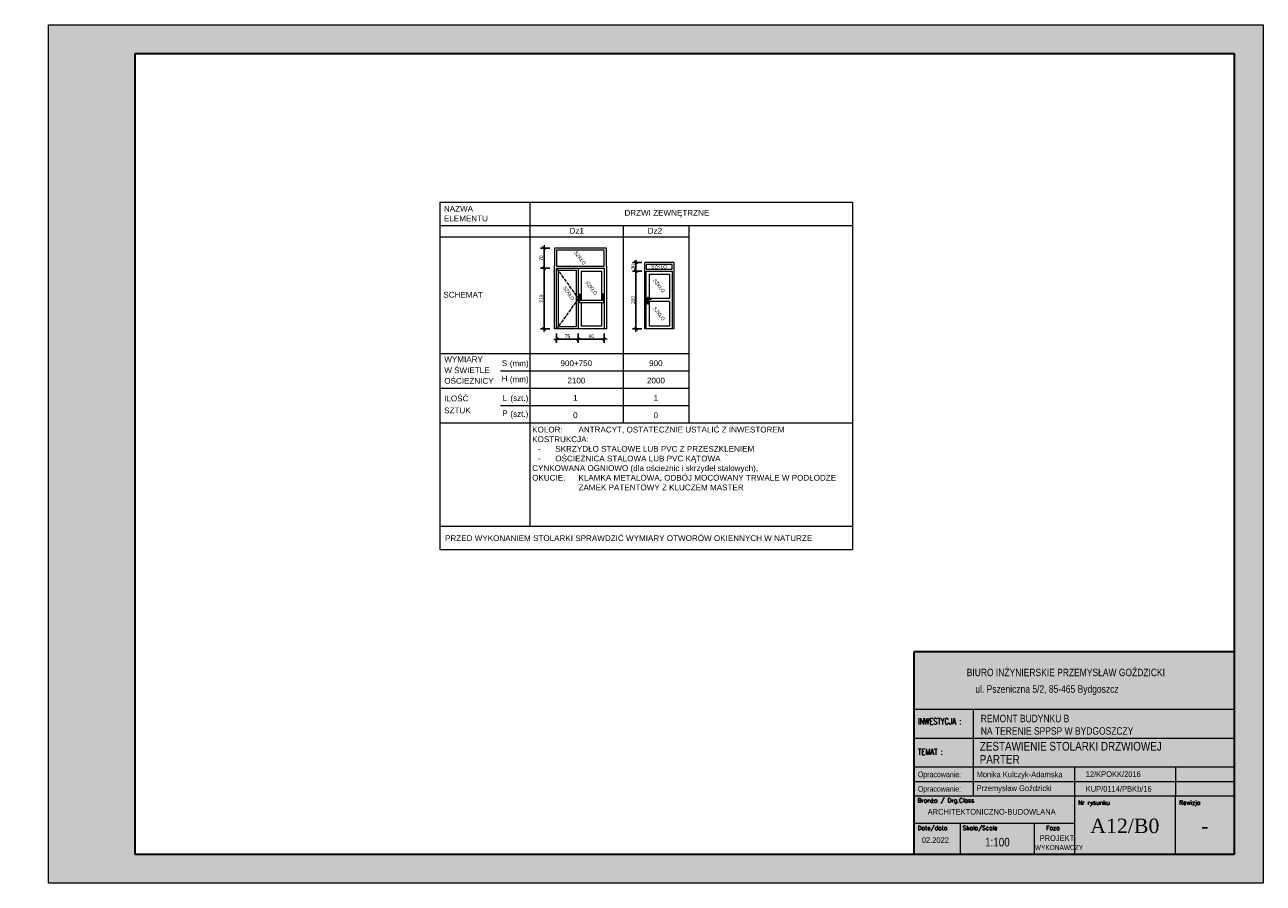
# Model space of a CAD drawing. Header units: millimetres. Extents: x 27490 to 108194, y -40520 to 41185.
# Tile 56 of 65: x 70785 to 75067, y -34679 to -31709. Entities that reach past the tile are written whole.
import ezdxf
from ezdxf.enums import TextEntityAlignment as Align

# ---------------------------------------------------------------- set-up
doc = ezdxf.new("R2010")
doc.units = ezdxf.units.MM
doc.linetypes.add('ACAD_ISO02W100', pattern=[15, 12, -3])
doc.layers.get('0').update_dxf_attribs({"lineweight": 18})
doc.layers.get('Defpoints').update_dxf_attribs({"lineweight": 18})
for name, color, linetype, lineweight in [('Cienka', 7, 'Continuous', 18), ('Niewidoczne', 160, 'ACAD_ISO02W100', 18), ('PG_WIDOKOWE_CIENKIE', 1, 'Continuous', 18), ('PG_WYMIARY', 1, 'Continuous', 18), ('Przekrojowa', 60, 'Continuous', 18), ('TABC', 1, 'Continuous', 18), ('TABELKA', 7, 'Continuous', 18), ('tekst', 80, 'Continuous', 18)]:
    doc.layers.add(name, color=color, linetype=linetype, lineweight=lineweight)
doc.styles.add('BIKTS', font='bikromsw.shx', dxfattribs={"width": 0.85})
doc.styles.add('BIKWYM', font='BIKROMSW.SHX', dxfattribs={"width": 0.8})
doc.styles.add('ROMANC', font='times.ttf', dxfattribs={"height": 20})
doc.styles.add('ROMANS', font='bikromsw.shx', dxfattribs={"width": 0.8})
doc.styles.add('SIMPLEX', font='SIMPLEX')
doc.styles.get("Standard").update_dxf_attribs({"font": 'arial.ttf'})
doc.dimstyles.new('BA_KR_50', dxfattribs={"dimscale": 0.5, "dimtxt": 25, "dimasz": 1.666667, "dimexe": 24, "dimexo": 0, "dimgap": 0, "dimtad": 0, "dimdec": 1, "dimrnd": 0.5, "dimzin": 9, "dimdsep": 46, "dimtxsty": 'BIKWYM', "dimblk": 'WYM-KR', "dimcen": 0, "dimdle": 20, "dimclrd": 256, "dimclre": 256, "dimclrt": 7, "dimadec": 0, "dimazin": 0, "dimtfac": 0.033333, "dimtdec": 1, "dimtmove": 0, "dimatfit": 3, "dimldrblk": 'WYM-KR', "dimfxl": 40, "dimfxlon": 1, "dimtvp": 0.8, "dimtolj": 1, "dimarcsym": 0})

# ---------------------------------------------------------------- blocks, each defined once
blk = doc.blocks.new('A$C44d5f34b')
at = {"true_color": 0xffffff}
h = blk.add_hatch(color=7, dxfattribs=at)
h.dxf.hatch_style = 1
h.paths.add_polyline_path([(4200, 2970), (0, 2970), (0, 0), (4200, 0)])
h.paths.add_polyline_path([(300, 2870), (4100, 2870), (4100, 100), (300, 100)], flags=16)
at = {"layer": 'Cienka', "color": 1}
for p, q in [((0, 2970), (4200, 2970)), ((0, 0), (0, 2970)), ((4200, 2970), (4200, 0)), ((4200, 0), (0, 0))]:
    blk.add_line(p, q, dxfattribs=at)
at = {"layer": 'Przekrojowa', "color": 18, "lineweight": 30, "true_color": 0x000000}
for p, q in [((300, 100), (300, 2870)), ((300, 2870), (4100, 2870)), ((4100, 2870), (4100, 100)), ((4100, 100), (300, 100))]:
    blk.add_line(p, q, dxfattribs=at)
blk = doc.blocks.new('A$C38c5ed0e')
at = {"true_color": 0xffffff}
h = blk.add_hatch(color=7, dxfattribs=at)
h.dxf.hatch_style = 1
h.paths.add_polyline_path([(1107.2, 702), (0, 702), (0, 0), (1107.2, 0)])
at = {"layer": 'Przekrojowa', "color": 18, "lineweight": 30, "true_color": 0x000000}
for p, q in [((0, 0), (0, 702)), ((0, 702), (1107.2, 702))]:
    blk.add_line(p, q, dxfattribs=at)
blk = doc.blocks.new('TAB-SP')
at = {"color": 18, "true_color": 0x000000}
for p, q in [((-5536, 0), (-5536, 3510)), ((-5536, 3510), (0, 3510)), ((0, 3510), (0, 0)), ((-4506, 2008), (-4506, 2508)), ((-5536, 2008), (0, 2008)), ((-4506, 1014), (-4506, 2025)), ((-2760, 1508), (-2760, 531)), ((-1014, 1508), (-1014, 1008)), ((-5520, 1258), (0, 1258)), ((0, 1008), (-5536, 1008)), ((-4506, 1008), (-4506, 1014)), ((-1014, 0), (-1014, 1008)), ((-5536, 0), (0, 0))]:
    blk.add_line(p, q, dxfattribs=at)
at = {"color": 18, "linetype": 'Continuous', "true_color": 0x000000}
for p, q in [((0, 2508), (-5536, 2508)), ((0, 1508), (-5536, 1508)), ((-2760, 531), (-5536, 531)), ((-4733, 0), (-4733, 531)), ((-3457, 0), (-3457, 531)), ((-2760, 531), (-2760, 0))]:
    blk.add_line(p, q, dxfattribs=at)
at = {"color": 18, "true_color": 0x000000, "style": 'ROMANS', "width": 0.711769}
for p, p2 in [((-5470, 1333), (-4691, 1333)), ((-5470, 1083), (-4691, 1083))]:
    blk.add_text('Opracowanie: ', height=100, dxfattribs=at).set_placement(p, p2, align=Align.FIT)
at = {"color": 18, "true_color": 0x000000, "style": 'BIKTS', "width": 0.85}
for tag, p, height in [('TEMAT1', (-4383, 1811), 150), ('TEMAT2', (-4383, 1591), 150), ('PROJEKTOWAł1', (-4383, 1336), 100), ('UPR.NR1', (-2569, 1341), 100), ('PROJEKTOWAŁ2', (-4383, 1086), 100), ('UPR.NR2', (-2569, 1091), 100), ('BRANżA', (-4783, 686), 100), ('DATA', (-5403, 196), 100), ('SKALA', (-4363, 136), 150), ('FAZA', (-3199, 242), 100), ('UPR.NR4', (-3378, 73), 100)]:
    blk.add_attdef(tag, p, '', height=height, dxfattribs=at)
at = {"color": 18, "true_color": 0x000000, "style": 'ROMANC'}
for tag, p in [('NR', (-2075, 368)), ('REWIZJA', (-508, 368))]:
    blk.add_attdef(tag, text='', height=250, dxfattribs=at).set_placement(p, align=Align.CENTER)
at = {"layer": 'TABC', "color": 18, "linetype": 'Continuous', "true_color": 0x000000, "style": 'SIMPLEX'}
for s, p in [('Branża / Drg.Class', (-5478, 896)), ('Nr rysunku', (-2700, 859)), ('Rewizja', (-954, 859)), ('Date/data', (-5475, 418)), ('Skala/Scale', (-4696, 418)), ('Faza', (-3252, 421))]:
    blk.add_text(s, height=74.6, dxfattribs=at).set_placement(p)
at = {"layer": 'TABELKA', "color": 18, "true_color": 0x000000}
for s, height, style, width, p in [('BIURO INŻYNIERSKIE PRZEMYSŁAW GOŹDZICKI', 128.93, 'BIKTS', 0.85, (-4626, 3082)), ('ul. Pszeniczna 5/2, 85-465 Bydgoszcz', 128.93, 'BIKTS', 0.85, (-4477, 2795)), ('INWESTYCJA :', 105.6, 'SIMPLEX', 0.8, (-5470, 2248)), ('REMONT BUDYNKU B', 128.93, 'BIKTS', 0.85, (-4383, 2285)), ('NA TERENIE SPPSP W BYDGOSZCZY', 128.93, 'BIKTS', 0.85, (-4383, 2070)), ('TEMAT :', 105.6, 'SIMPLEX', 0.8, (-5470, 1721))]:
    blk.add_text(s, height=height, dxfattribs=dict(at, style=style, width=width)).set_placement(p)
blk = doc.blocks.new('WYM-KR')
at = {"linetype": 'ByBlock'}
blk.add_line((11.52, 0), (-11.52, 0), dxfattribs=at)
at = {"color": 7, "linetype": 'ByBlock'}
blk.add_line((6.24, 6.24), (-6.24, -6.24), dxfattribs=at)
blk = doc.blocks.new('*D890')
at = {"layer": 'Defpoints', "color": 0, "transparency": 16777216}
for p in [(72624.2, -32761.5), (72699.2, -32761.5), (72699.2, -32797)]:
    blk.add_point(p, dxfattribs=at)
at = {"layer": 'PG_WYMIARY', "lineweight": -2, "transparency": 16777216}
for p, q in [((72624.2, -32777), (72624.2, -32809)), ((72625.1, -32797), (72698.4, -32797)), ((72699.2, -32777), (72699.2, -32809))]:
    blk.add_line(p, q, dxfattribs=at)
at = {"layer": 'PG_WYMIARY', "lineweight": -2, "transparency": 16777216, "xscale": 0.8333333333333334, "yscale": 0.8333333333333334, "zscale": 0.8333333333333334, "rotation": 180}
blk.add_blockref('WYM-KR', (72624.2, -32797), dxfattribs=at)
at = {"layer": 'PG_WYMIARY', "lineweight": -2, "transparency": 16777216, "xscale": 0.8333333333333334, "yscale": 0.8333333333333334, "zscale": 0.8333333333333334}
blk.add_blockref('WYM-KR', (72699.2, -32797), dxfattribs=at)
at = {"layer": 'PG_WYMIARY', "color": 7, "transparency": 16777216, "insert": (72661.7, -32787), "char_height": 12.5, "attachment_point": 5, "style": 'BIKWYM'}
blk.add_mtext('\\A1;75', dxfattribs=at)
blk = doc.blocks.new('*D891')
at = {"layer": 'Defpoints', "color": 0, "transparency": 16777216}
for p in [(72624.2, -32551.5), (72580.8, -32761.5), (72617.2, -32761.5)]:
    blk.add_point(p, dxfattribs=at)
at = {"layer": 'PG_WYMIARY', "lineweight": -2, "transparency": 16777216}
for p, q in [((72600.8, -32551.5), (72568.8, -32551.5)), ((72580.8, -32552.4), (72580.8, -32760.7)), ((72600.8, -32761.5), (72568.8, -32761.5))]:
    blk.add_line(p, q, dxfattribs=at)
at = {"layer": 'PG_WYMIARY', "lineweight": -2, "transparency": 16777216, "xscale": 0.8333333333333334, "yscale": 0.8333333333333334, "zscale": 0.8333333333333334}
for p, rotation in [((72580.8, -32551.5), 90), ((72580.8, -32761.5), 270)]:
    blk.add_blockref('WYM-KR', p, dxfattribs=dict(at, rotation=rotation))
at = {"layer": 'PG_WYMIARY', "color": 7, "transparency": 16777216, "insert": (72570.8, -32656.5), "char_height": 12.5, "attachment_point": 5, "rotation": 90, "style": 'BIKWYM'}
blk.add_mtext('\\A1;210', dxfattribs=at)
blk = doc.blocks.new('*D892')
at = {"layer": 'Defpoints', "color": 0, "transparency": 16777216}
for p in [(72699.2, -32761.5), (72789.2, -32761.5), (72789.2, -32797)]:
    blk.add_point(p, dxfattribs=at)
at = {"layer": 'PG_WYMIARY', "lineweight": -2, "transparency": 16777216}
for p, q in [((72699.2, -32777), (72699.2, -32809)), ((72700.1, -32797), (72788.4, -32797)), ((72789.2, -32777), (72789.2, -32809))]:
    blk.add_line(p, q, dxfattribs=at)
at = {"layer": 'PG_WYMIARY', "lineweight": -2, "transparency": 16777216, "xscale": 0.8333333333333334, "yscale": 0.8333333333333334, "zscale": 0.8333333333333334, "rotation": 180}
blk.add_blockref('WYM-KR', (72699.2, -32797), dxfattribs=at)
at = {"layer": 'PG_WYMIARY', "lineweight": -2, "transparency": 16777216, "xscale": 0.8333333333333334, "yscale": 0.8333333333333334, "zscale": 0.8333333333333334}
blk.add_blockref('WYM-KR', (72789.2, -32797), dxfattribs=at)
at = {"layer": 'PG_WYMIARY', "color": 7, "transparency": 16777216, "insert": (72744.2, -32787), "char_height": 12.5, "attachment_point": 5, "style": 'BIKWYM'}
blk.add_mtext('\\A1;90', dxfattribs=at)
blk = doc.blocks.new('*D893')
at = {"layer": 'Defpoints', "color": 0, "transparency": 16777216}
for p in [(72580.8, -32481.5), (72617.2, -32481.5), (72624.2, -32551.5)]:
    blk.add_point(p, dxfattribs=at)
at = {"layer": 'PG_WYMIARY', "lineweight": -2, "transparency": 16777216}
for p, q in [((72600.8, -32481.5), (72568.8, -32481.5)), ((72580.8, -32550.7), (72580.8, -32482.4)), ((72600.8, -32551.5), (72568.8, -32551.5))]:
    blk.add_line(p, q, dxfattribs=at)
at = {"layer": 'PG_WYMIARY', "lineweight": -2, "transparency": 16777216, "xscale": 0.8333333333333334, "yscale": 0.8333333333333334, "zscale": 0.8333333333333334}
for p, rotation in [((72580.8, -32481.5), 90), ((72580.8, -32551.5), 270)]:
    blk.add_blockref('WYM-KR', p, dxfattribs=dict(at, rotation=rotation))
at = {"layer": 'PG_WYMIARY', "color": 7, "transparency": 16777216, "insert": (72570.8, -32516.5), "char_height": 12.5, "attachment_point": 5, "rotation": 90, "style": 'BIKWYM'}
blk.add_mtext('\\A1;70', dxfattribs=at)
blk = doc.blocks.new('*D894')
at = {"layer": 'Defpoints', "color": 0, "transparency": 16777216}
for p in [(72898.6, -32561.5), (72934.3, -32561.5), (72928.8, -32761.5)]:
    blk.add_point(p, dxfattribs=at)
at = {"layer": 'PG_WYMIARY', "lineweight": -2, "transparency": 16777216}
for p, q in [((72918.6, -32561.5), (72886.6, -32561.5)), ((72898.6, -32760.7), (72898.6, -32562.4)), ((72918.6, -32761.5), (72886.6, -32761.5))]:
    blk.add_line(p, q, dxfattribs=at)
at = {"layer": 'PG_WYMIARY', "lineweight": -2, "transparency": 16777216, "xscale": 0.8333333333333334, "yscale": 0.8333333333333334, "zscale": 0.8333333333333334}
for p, rotation in [((72898.6, -32561.5), 90), ((72898.6, -32761.5), 270)]:
    blk.add_blockref('WYM-KR', p, dxfattribs=dict(at, rotation=rotation))
at = {"layer": 'PG_WYMIARY', "color": 7, "transparency": 16777216, "insert": (72888.6, -32661.5), "char_height": 12.5, "attachment_point": 5, "rotation": 90, "style": 'BIKWYM'}
blk.add_mtext('\\A1;200', dxfattribs=at)
blk = doc.blocks.new('*D895')
at = {"layer": 'Defpoints', "color": 0, "transparency": 16777216}
for p in [(72898.6, -32531.5), (72928.8, -32531.5), (72934.3, -32561.5)]:
    blk.add_point(p, dxfattribs=at)
at = {"layer": 'PG_WYMIARY', "lineweight": -2, "transparency": 16777216}
for p, q in [((72918.6, -32531.5), (72886.6, -32531.5)), ((72898.6, -32560.7), (72898.6, -32532.4)), ((72918.6, -32561.5), (72886.6, -32561.5))]:
    blk.add_line(p, q, dxfattribs=at)
at = {"layer": 'PG_WYMIARY', "lineweight": -2, "transparency": 16777216, "xscale": 0.8333333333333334, "yscale": 0.8333333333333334, "zscale": 0.8333333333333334}
for p, rotation in [((72898.6, -32531.5), 90), ((72898.6, -32561.5), 270)]:
    blk.add_blockref('WYM-KR', p, dxfattribs=dict(at, rotation=rotation))
at = {"layer": 'PG_WYMIARY', "color": 7, "transparency": 16777216, "insert": (72888.6, -32546.5), "char_height": 12.5, "attachment_point": 5, "rotation": 90, "style": 'BIKWYM'}
blk.add_mtext('\\A1;30', dxfattribs=at)

msp = doc.modelspace()

# ---------------------------------------------------------------- linework, layer by layer
at = {"layer": 'Cienka', "color": 7}
for p, q in [((72220.86, -32323.3), (73647.32, -32323.3)), ((72220.86, -32323.3), (72220.86, -33523.98)), ((72531.67, -32323.3), (72531.67, -33443.98)), ((73647.32, -32323.3), (73647.32, -33523.98)), ((72220.86, -32403.3), (72531.67, -32403.3)), ((72531.67, -32403.3), (73647.32, -32403.3)), ((72854.2, -32403.3), (72854.2, -33086.11)), ((73080.88, -32403.3), (73080.88, -33086.11)), ((72220.86, -32443.3), (72531.67, -32443.3)), ((72531.67, -32443.3), (72854.2, -32443.3)), ((72854.2, -32443.3), (73080.88, -32443.3)), ((72220.86, -32846.11), (72531.67, -32846.11)), ((72531.67, -32846.11), (72854.2, -32846.11)), ((72854.2, -32846.11), (73080.88, -32846.11)), ((72429.86, -32906.11), (72531.67, -32906.11)), ((72531.67, -32906.11), (72854.2, -32906.11)), ((72854.2, -32906.11), (73080.88, -32906.11)), ((72220.86, -32966.11), (72531.67, -32966.11)), ((72531.67, -32966.11), (72854.2, -32966.11)), ((72854.2, -32966.11), (73080.88, -32966.11)), ((72429.86, -33026.11), (72531.67, -33026.11)), ((72531.67, -33026.11), (72854.2, -33026.11)), ((72854.2, -33026.11), (73080.88, -33026.11)), ((72220.86, -33086.11), (73647.32, -33086.11)), ((72220.86, -33443.98), (73647.32, -33443.98)), ((72220.86, -33523.98), (73647.32, -33523.98))]:
    msp.add_line(p, q, dxfattribs=at)
at = {"layer": 'Cienka', "color": 7, "lineweight": 0}
for p, q in [((72928.8, -32761.52), (72928.8, -32531.52)), ((73029.8, -32531.52), (73029.8, -32761.52)), ((72617.22, -32761.52), (72617.22, -32544.52)), ((72624.22, -32544.52), (72789.22, -32544.52)), ((72624.22, -32761.52), (72624.22, -32551.52)), ((72624.22, -32551.52), (72789.22, -32551.52)), ((72631.22, -32754.52), (72631.22, -32558.52)), ((72631.22, -32558.52), (72692.22, -32558.52)), ((72692.22, -32558.52), (72692.22, -32754.52)), ((72699.22, -32551.52), (72699.22, -32761.52)), ((72709.22, -32561.52), (72779.22, -32561.52)), ((72709.22, -32561.52), (72709.22, -32657.52)), ((72779.22, -32561.52), (72779.22, -32657.52)), ((72789.22, -32551.52), (72789.22, -32761.52)), ((72796.22, -32544.52), (72796.22, -32761.52)), ((72934.3, -32761.52), (72934.3, -32561.52)), ((72934.3, -32561.52), (73024.3, -32561.52)), ((72944.3, -32571.52), (73014.3, -32571.52)), ((72944.3, -32571.52), (72944.3, -32656.52)), ((73014.3, -32571.52), (73014.3, -32656.52)), ((73024.3, -32561.52), (73024.3, -32761.52)), ((72702.38, -32641.36), (72702.38, -32671.53)), ((72702.38, -32641.36), (72706.38, -32641.36)), ((72786.35, -32663.53), (72702.38, -32663.53)), ((72786.35, -32671.53), (72702.38, -32671.53)), ((72706.38, -32641.36), (72706.38, -32663.53)), ((72709.22, -32657.52), (72709.22, -32663.53)), ((72709.22, -32671.53), (72709.22, -32751.52)), ((72779.22, -32657.52), (72779.22, -32663.53)), ((72779.22, -32671.53), (72779.22, -32751.52)), ((72782.35, -32641.36), (72782.35, -32663.53)), ((72786.35, -32641.36), (72782.35, -32641.36)), ((72786.35, -32641.36), (72786.35, -32671.53)), ((72938, -32654.07), (72938, -32673.27)), ((72938.2, -32673.27), (72938.2, -32654.07)), ((72938.8, -32667.32), (72938.8, -32669.02)), ((72939.3, -32669.07), (72939.3, -32667.81)), ((72940.3, -32669.07), (72940.3, -32667.81)), ((72940.8, -32667.32), (72940.8, -32669.02)), ((72941.4, -32654.07), (72941.4, -32658.95)), ((72941.4, -32660.41), (72941.4, -32673.27)), ((72941.6, -32654.07), (72941.6, -32658.92)), ((72941.6, -32660.36), (72941.6, -32673.27)), ((73014.3, -32656.52), (72944.3, -32656.52)), ((72944.3, -32666.52), (72944.3, -32751.52)), ((73014.3, -32666.52), (72944.3, -32666.52)), ((73014.3, -32666.52), (73014.3, -32751.52)), ((72692.22, -32754.52), (72631.22, -32754.52)), ((72779.22, -32751.52), (72709.22, -32751.52)), ((73014.3, -32751.52), (72944.3, -32751.52)), ((72796.22, -32761.52), (72617.22, -32761.52)), ((73029.8, -32761.52), (72928.8, -32761.52))]:
    msp.add_line(p, q, dxfattribs=at)
for points in [[(72796.22, -32544.52), (72796.22, -32481.52), (72617.22, -32481.52), (72617.22, -32544.52)], [(73029.8, -32531.52), (73029.8, -32531.52), (72928.8, -32531.52), (72928.8, -32531.52)], [(72934.3, -32561.52), (73024.3, -32561.52)]]:
    msp.add_lwpolyline(points, dxfattribs=at)
for points in [[(72624.22, -32544.52), (72789.22, -32544.52), (72789.22, -32488.52), (72624.22, -32488.52)], [(72934.3, -32554.52), (73024.3, -32554.52), (73024.3, -32538.52), (72934.3, -32538.52)]]:
    msp.add_lwpolyline(points, close=True, dxfattribs=at)
for centre, radius in [((72939.8, -32660.12), 1), ((72939.8, -32653.37), 0.3), ((72939.8, -32673.97), 0.3)]:
    msp.add_circle(centre, radius, dxfattribs=at)
for centre, radius, start, end in [((72939.8, -32654.07), 1.8, 0, 180), ((72939.8, -32654.07), 1.6, 0, 180), ((72939.8, -32667.32), 1, 0, 180), ((72939.8, -32669.02), 1, 180, 0), ((72939.8, -32660.12), 0.85, 90, 311.71105), ((72939.8, -32667.12), 0.85, 306.03188, 233.96812), ((72939.8, -32669.07), 0.5, 180, 0), ((72944.6, -32679.41), 20.7, 71.11883, 103.40488), ((72946.34, -32677.29), 17.59, 73.63501, 109.86977), ((72951.16, -32660.12), 0.332, 295.21794, 64.78206), ((72939.8, -32673.27), 1.8, 180, 0), ((72939.8, -32673.27), 1.6, 180, 0)]:
    msp.add_arc(centre, radius, start, end, dxfattribs=at)
at = {"layer": 'Niewidoczne', "color": 7}
for p, q in [((72624.22, -32551.52), (72699.22, -32656.52)), ((72699.22, -32656.52), (72624.22, -32761.52))]:
    msp.add_line(p, q, dxfattribs=at)

# ---------------------------------------------------------------- block references
at = {"color": 18, "true_color": 0x000000}
ref = msp.add_blockref('TAB-SP', (74967.46, -34579.16), dxfattribs=dict(at, xscale=0.1999999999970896, yscale=0.1999999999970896, zscale=0.1999999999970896))
ref.add_attrib('TEMAT1', 'ZESTAWIENIE STOLARKI DRZWIOWEJ', (74087.52, -34220.19), dxfattribs={"color": 250, "height": 30, "style": 'BIKTS', "width": 0.85})
ref.add_attrib('TEMAT2', 'PARTER', (74087.13, -34265.59), dxfattribs={"color": 250, "height": 30, "style": 'BIKTS', "width": 0.85})
ref.add_attrib('PROJEKTOWAł1', 'Przemysław Goździcki', (74076.25, -34360.46), dxfattribs={"color": 250, "height": 20, "style": 'BIKTS', "width": 0.85})
ref.add_attrib('UPR.NR1', 'KUP/0114/PBKb/16', (74453.72, -34362.48), dxfattribs={"color": 250, "height": 20, "style": 'BIKTS', "width": 0.85})
ref.add_attrib('PROJEKTOWAł2', 'Monika Kulczyk-Adamska', (74076.25, -34312.62), dxfattribs={"color": 250, "height": 20, "style": 'BIKTS', "width": 0.85})
ref.add_attrib('UPR.NR2', '12/KPOKK/2016', (74453.72, -34311.68), dxfattribs={"color": 250, "height": 20, "style": 'BIKTS', "width": 0.85})
ref.add_attrib('UPR.NR4', 'WYKONAWCZY', (74277.85, -34564.48), dxfattribs={"color": 250, "height": 18, "style": 'BIKTS', "width": 0.75})
ref.add_attrib('BRANżA', 'ARCHITEKTONICZNO-BUDOWLANA', (73907.24, -34441.9), dxfattribs={"color": 250, "height": 20, "style": 'BIKTS', "width": 0.85})
ref.add_attrib('DATA', '02.2022', (73886.82, -34539.9), dxfattribs={"color": 250, "height": 20, "style": 'BIKTS', "width": 0.85})
ref.add_attrib('SKALA', '1:100', (74105.64, -34551.9), dxfattribs={"color": 250, "height": 30, "style": 'BIKTS', "width": 0.85})
ref.add_attrib('FAZA', 'PROJEKT ', (74294.42, -34533.09), dxfattribs={"color": 250, "height": 20, "style": 'BIKTS', "width": 0.85})
ref.add_attrib('NR', 'A12/B0', dxfattribs={"color": 250, "height": 50, "style": 'ROMANC'}).set_placement((74588.85, -34505.61), align=Align.CENTER)
ref.add_attrib('REWIZJA', '-', dxfattribs={"color": 250, "height": 50, "style": 'ROMANC'}).set_placement((74865.76, -34505.61), align=Align.CENTER)
at = {"layer": 'PG_WIDOKOWE_CIENKIE', "color": 6, "lineweight": 30}
for name, p in [('A$C44d5f34b', (70867.46, -34679.16)), ('A$C38c5ed0e', (73860.24, -34579.16))]:
    msp.add_blockref(name, p, dxfattribs=at)

# ---------------------------------------------------------------- texts
at = {"layer": 'Cienka', "color": 7, "lineweight": 0, "char_height": 12.5, "attachment_point": 5, "style": 'BIKWYM'}
for insert, rotation in [((72705.22, -32515.82), 306.67435), ((72978.48, -32611.82), 306.67435), ((72666.06, -32638.21), 304.48004), ((72744.56, -32619.97), 306.67435), ((72978.48, -32708.84), 306.67435)]:
    msp.add_mtext('\\A1;SZKŁO', dxfattribs=dict(at, insert=insert, rotation=rotation))
at = {"layer": 'Cienka', "color": 7, "lineweight": 0, "insert": (72978.48, -32546.17), "char_height": 12.5, "attachment_point": 5, "style": 'BIKWYM'}
msp.add_mtext('\\A1;SZKŁO', dxfattribs=at)
at = {"layer": 'Cienka', "color": 7, "char_height": 21, "width": 933.772, "attachment_point": 1}
for insert in [(63676.15, -32614.21), (63676.15, -33662.36)]:
    msp.add_mtext('\\pi407.40987;{\\fArial|b1|i0|c238|p34;UWAGA! \\P\\pi3.42488;nawiewniki ciśnieniowe w solarce wykonać w miejscach podanych \\P\\pi84.94671;na rysunkach wentyalcji projektu instalacji sanitarnych }', dxfattribs=dict(at, insert=insert))
at = {"layer": 'tekst', "color": 7}
for s, p in [('NAZWA ', (72234.57, -32355.74)), ('ELEMENTU', (72234.57, -32389.08)), ('DRZWI ZEWNĘTRZNE', (72858.77, -32369.74)), ('Dz1', (72669.06, -32431.82)), ('Dz2', (72939.35, -32431.82)), ('SCHEMAT', (72232.63, -32653.25)), ('WYMIARY ', (72235.9, -32876.5)), ('S', (72434.79, -32890.04)), ('(mm)', (72462.48, -32890.66)), ('900+750', (72637.49, -32890.04)), ('900', (72944.03, -32890.04)), ('W ŚWIETLE ', (72235.9, -32914.33)), ('OŚCIEŻNICY', (72235.9, -32951.17)), ('H', (72434.37, -32943.19)), ('(mm)', (72462.48, -32945.66)), ('2100', (72661.62, -32950.04)), ('2000', (72936.6, -32950.04)), ('ILOŚĆ ', (72235.4, -33012)), ('L', (72436.79, -33010.04)), ('(szt.)', (72464.48, -33010.66)), ('1', (72681.25, -33010.04)), ('1', (72959.56, -33010.04)), ('SZTUK', (72235.4, -33053.33)), ('P', (72436.37, -33063.19)), ('(szt.)', (72464.48, -33065.66)), ('0', (72681.25, -33070.04)), ('0', (72959.56, -33070.04)), ('PRZED WYKONANIEM STOLARKI SPRAWDZIĆ WYMIARY OTWORÓW OKIENNYCH W NATURZE', (72238.52, -33495.3))]:
    msp.add_text(s, height=20, dxfattribs=at).set_placement(p)
at = {"layer": 'tekst', "color": 7, "insert": (72539.86, -33099.7), "char_height": 20, "width": 1056.1066, "attachment_point": 1}
msp.add_mtext('KOLOR: ^IANTRACYT, OSTATECZNIE USTALIĆ Z INWESTOREM\\PKOSTRUKCJA:\\P\\pi-60,l80,t80;-^ISKRZYDŁO STALOWE LUB PVC Z PRZESZKLENIEM \\P-^IOŚCIEŻNICA STALOWA LUB PVC KĄTOWA  \\P\\pi0,l0,tz;CYNKOWANA OGNIOWO (dla ościeżnic i skrzydeł stalowych), ^I\\POKUCIE: ^IKLAMKA METALOWA, ODBÓJ MOCOWANY TRWALE W PODŁODZE\\P^I^IZAMEK PATENTOWY Z KLUCZEM MASTER \\P\\P\\P\\P^I', dxfattribs=at)

# ---------------------------------------------------------------- dimensions: what is measured, and where the dimension line sits
at = {"layer": 'PG_WYMIARY'}
for base, p1, p2, picture, middle in [((72580.75, -32481.52), (72624.22, -32551.52), (72617.22, -32481.52), '*D893', (72570.75, -32516.52)), ((72580.75, -32761.52), (72624.22, -32551.52), (72617.22, -32761.52), '*D891', (72570.75, -32656.52)), ((72898.64, -32531.52), (72934.3, -32561.52), (72928.8, -32531.52), '*D895', (72888.64, -32546.52)), ((72898.64, -32561.52), (72928.8, -32761.52), (72934.3, -32561.52), '*D894', (72888.64, -32661.52))]:
    dim = msp.add_linear_dim(base=base, p1=p1, p2=p2, angle=90, dimstyle='BA_KR_50', override={"dimdec": 0, "dimtmove": 1}, dxfattribs=at)
    dim.commit()
    dim.dimension.update_dxf_attribs({"geometry": picture, "text_midpoint": middle})
for base, p1, p2, picture, middle in [((72699.22, -32796.97), (72624.22, -32761.52), (72699.22, -32761.52), '*D890', (72661.72, -32786.97)), ((72789.22, -32796.97), (72699.22, -32761.52), (72789.22, -32761.52), '*D892', (72744.22, -32786.97))]:
    dim = msp.add_linear_dim(base=base, p1=p1, p2=p2, dimstyle='BA_KR_50', override={"dimdec": 0, "dimtmove": 1}, dxfattribs=at)
    dim.commit()
    dim.dimension.update_dxf_attribs({"geometry": picture, "text_midpoint": middle})

doc.saveas('drawing.dxf')
